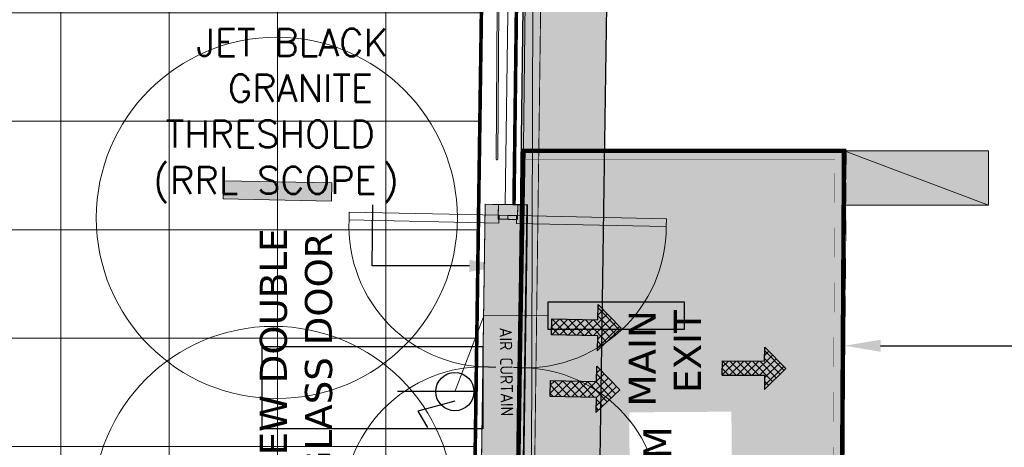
# Model space of a CAD drawing. Header units: millimetres. Extents: x 52937 to 262245, y 6619 to 63681.
# Tile 45 of 56: x 90657 to 96111, y 28099 to 30466. Entities that reach past the tile are written whole.
import ezdxf
from ezdxf.enums import TextEntityAlignment as Align

# ---------------------------------------------------------------- set-up
doc = ezdxf.new("R2010")
doc.units = ezdxf.units.MM
doc.linetypes.add('CONTINU', pattern=[0])
for name, color, linetype, lineweight in [('ACP', 8, 'Continuous', 15), ('CIRCLES', 8, 'Continuous', 0), ('COLUMN', 8, 'Continuous', 0), ('COUNTERS', 8, 'Continuous', 18), ('DOUBLE-DOORS', 8, 'Continuous', 0), ('FLOORING-WITH-HATCH', 8, 'Continuous', 20), ('GLAZING', 8, 'Continuous', 18), ('HATCH', 8, 'Continuous', 5), ('MIRROR', 8, 'Continuous', 30), ('PVC-AIR-CURTAIN', 8, 'Continuous', 0), ('RAILING', 8, 'Continuous', 9), ('SINGLE-DOORS', 8, 'Continuous', 0), ('TEXT', 8, 'Continuous', 5)]:
    doc.layers.add(name, color=color, linetype=linetype, lineweight=lineweight)
for name, color, linetype in [('ARROWS', 6, 'Continuous'), ('E-6A-RAW-POINT', 6, 'Continuous'), ('E-P D B -01', 211, 'Continuous'), ('PORTAL', 8, 'Continuous')]:
    doc.layers.add(name, color=color, linetype=linetype)
doc.styles.add('ARIAL', font='romans.shx', dxfattribs={"width": 0.8})
doc.styles.add('FIXTXT', font='iso.shx')
pattern_1 = [(270, (-10519421.813, -1781447.46), (62.5, -31.25), [0, -62.5])]

# ---------------------------------------------------------------- blocks, each defined once
blk = doc.blocks.new('STAFF')
at = {"layer": 'ARROWS'}
h = blk.add_hatch(dxfattribs=at)
h.set_pattern_fill('ANSI37', color=256, scale=50, style=0)
h.set_pattern_definition([(45, (853233.83, -315675.63), (-112.253, 112.253), []), (135, (853233.83, -315675.63), (-112.253, -112.253), [])])
h.paths.add_polyline_path([(849552, -319261), (849972, -319261), (849972, -320521), (850392, -320521), (850392, -319261), (850812, -319261), (850182, -318631)])
for p, q in [((849552, -319261), (850182, -318631)), ((850812, -319261), (850182, -318631)), ((849972, -319261), (849552, -319261)), ((849972, -320521), (849972, -319261)), ((850392, -320521), (850392, -319261)), ((850392, -319261), (850812, -319261)), ((849972, -320521), (850392, -320521))]:
    blk.add_line(p, q, dxfattribs=at)
blk = doc.blocks.new('DOORS-3')
at = {"layer": 'DOUBLE-DOORS'}
for p, q in [((102.4, 932.7), (59.3, 932.7)), ((1697.6, 932.7), (1740.7, 932.7))]:
    blk.add_line(p, q, dxfattribs=at)
for points in [[(59.3, 102.4), (102.4, 102.4), (102.4, 932.7), (59.3, 932.7)], [(1740.7, 102.4), (1697.6, 102.4), (1697.6, 932.7), (1740.7, 932.7)]]:
    blk.add_lwpolyline(points, close=True, dxfattribs=at)
for points in [[(80.9, 48.5, 0.414215), (75.5, 53.9), (59.3, 53.9), (59.3, 102.4, 0.414211), (53.9, 107.8), (0, 107.8), (0, 0), (75.5, 0, 0.414214), (80.9, 5.4)], [(1719.1, 48.5, -0.414215), (1724.5, 53.9), (1740.7, 53.9), (1740.7, 102.4, -0.414211), (1746.1, 107.8), (1800, 107.8), (1800, 0), (1724.5, 0, -0.414214), (1719.1, 5.4)]]:
    blk.add_lwpolyline(points, format="xyb", close=True, dxfattribs=at)
for centre, start, end in [((119.5, 151.2), 356.4213, 91.2528), ((1680.5, 151.2), 88.7472, 183.5787)]:
    blk.add_arc(centre, 781.7, start, end, dxfattribs=at)
blk = doc.blocks.new('EXIT-DOOR')
at = {"layer": 'HATCH', "extrusion": (-2.47742e-11, -2.40905e-09, 1)}
h = blk.add_hatch(color=256, dxfattribs=at)
h.set_gradient(color1=(132, 132, 132), color2=(76, 0, 0), one_color=1, name='INVCYLINDER')
h.paths.add_polyline_path([(10611207.9, 1813216.4), (10611205.8, 1813116.5), (10611805.7, 1813103.9), (10611807.7, 1813203.9)])
at = {"layer": 'HATCH'}
blk.add_hatch(color=256, dxfattribs=at).paths.add_polyline_path([(10612657.7, 1813085.7), (10612892.7, 1813083.3), (10612867.2, 1811279.6), (10612632.2, 1811281.3)])
at = {"layer": 'CIRCLES', "ltscale": 20}
for centre in [(10611503.6, 1813010.6, 0), (10611484.6, 1811410.3, 0)]:
    blk.add_circle(centre, 1000, dxfattribs=at)
at = {"layer": 'COLUMN', "ltscale": 400, "extrusion": (-2.47742e-11, -2.40905e-09, 1), "elevation": 0}
for points in [[(10611205.8, 1813116.5), (10611805.7, 1813103.9), (10611807.7, 1813203.9), (10611207.9, 1813216.4), (10611205.8, 1813116.5)], [(10611165.9, 1811217), (10611765.8, 1811204.4), (10611767.8, 1811304.4), (10611168, 1811316.9), (10611165.9, 1811217)]]:
    blk.add_lwpolyline(points, dxfattribs=at)
at = {"layer": 'PVC-AIR-CURTAIN', "const_width": 5}
blk.add_lwpolyline([(10612657.7, 1813085.7), (10612892.7, 1813083.3), (10612867.2, 1811279.6), (10612632.2, 1811281.3)], close=True, dxfattribs=at)
at = {"layer": 'PVC-AIR-CURTAIN', "ltscale": 500}
blk.add_lwpolyline([(10612657.7, 1813085.7), (10612632.2, 1811281.3), (10612862.2, 1811279.6), (10612887.7, 1813081.5)], close=True, dxfattribs=at)
at = {"layer": 'SINGLE-DOORS', "ltscale": 5, "extrusion": (-2.47742e-11, -2.40905e-09, 1), "rotation": 88.79579108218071}
blk.add_blockref('DOORS-3', (10612800.3, 1811282.6, 0), dxfattribs=at)
at = {"layer": 'SINGLE-DOORS', "ltscale": 5, "extrusion": (-2.47742e-11, -2.40905e-09, 1), "xscale": -1, "rotation": 268.7957910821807}
blk.add_blockref('DOORS-3', (10612692.5, 1811284.9, 0), dxfattribs=at)
at = {"layer": 'TEXT', "extrusion": (-2.47742e-11, -2.40905e-09, 1), "xscale": 0.2045743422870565, "yscale": 0.2045743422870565, "zscale": 0.2045743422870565, "rotation": 268.7957910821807}
for p in [(10682234.5, 1984917.3, 0), (10682227.3, 1984575.9, 0)]:
    blk.add_blockref('STAFF', p, dxfattribs=at)
at = {"layer": 'PVC-AIR-CURTAIN', "style": 'FIXTXT'}
blk.add_text('AIR CURTAIN', height=68.611, rotation=270.9011, dxfattribs=at).set_placement((10612775.2, 1812158.6), align=Align.MIDDLE_CENTER)
at = {"layer": 'TEXT', "insert": (10612062.2, 1812952.5), "char_height": 150, "width": 1410.432, "attachment_point": 9, "rotation": 90, "style": 'ARIAL'}
blk.add_mtext('\\pxqc,t13;{\\fVerdana|b0|i0|c0|p34;\\W1;NEW DOUBLE \\PGLASS DOOR\\P }', dxfattribs=at)
blk = doc.blocks.new('6A-RAW-POINT')
at = {"layer": 'E-6A-RAW-POINT', "flags": 128}
for points in [[(0, 0), (0, 4)], [(0.5, 1), (1.018, 2.932), (1.884, 2.432)]]:
    blk.add_lwpolyline(points, dxfattribs=at)
blk.add_lwpolyline([(-1, 1, 1), (1, 1, 1)], format="xyb", close=True, dxfattribs=at)

msp = doc.modelspace()

# ---------------------------------------------------------------- hatches: boundary and pattern name
at = {"layer": 'COLUMN'}
msp.add_hatch(color=256, dxfattribs=at).paths.add_polyline_path([(95223.6, 29439.8), (95223.6, 29739.8), (96023.6, 29739.8), (96023.6, 29439.8)])
at = {"layer": 'FLOORING-WITH-HATCH', "linetype": 'CONTINU'}
h = msp.add_hatch(dxfattribs=at)
h.set_pattern_fill('_USER', color=8, scale=600, style=0, double=1, pattern_type=0)
h.set_pattern_definition([(0, (69884.6, 45503.13), (0, 600), []), (90, (69884.6, 45503.13), (-600, 4e-14), [])])
h.paths.add_polyline_path([(87198.6, 29439.8), (86998.8, 29439.8), (86998.8, 17940.4), (82273.8, 17940.4), (82273.6, 29739.8), (82843.6, 29739.8), (82843.6, 31169.8), (85103.6, 31169.8), (85103.6, 29739.8), (87198.6, 29739.8)], flags=16)
h.paths.add_polyline_path([(71848.6, 44614.6), (72148.6, 44614.6), (72148.6, 43914.6), (71848.6, 43914.6)], flags=16)
h.paths.add_polyline_path([(77548.7, 44615.1), (77848.7, 44615.1), (77848.7, 43915.1), (77548.7, 43915.1)], flags=16)
h.paths.add_polyline_path([(83298.7, 44614.6), (83598.7, 44614.6), (83598.7, 43914.6), (83298.7, 43914.6)], flags=16)
h.paths.add_polyline_path([(83298.7, 40665.4), (83598.7, 40665.4), (83598.7, 39965.4), (83298.7, 39965.4)], flags=16)
h.paths.add_polyline_path([(77548.7, 40665.4), (77848.7, 40665.4), (77848.7, 39965.4), (77548.7, 39965.4)], flags=16)
h.paths.add_polyline_path([(71848.6, 40664.8), (72148.6, 40664.8), (72148.6, 39949.8), (71848.6, 39949.8)], flags=16)
h.paths.add_polyline_path([(77848.7, 35465.4), (77848.7, 34765.4), (77548.7, 34765.4), (77548.7, 35465.4)], flags=16)
h.paths.add_polyline_path([(83298.7, 35465.4), (83598.7, 35465.4), (83598.7, 34965.4), (83298.7, 34965.4)], flags=16)
h.paths.add_polyline_path([(77898.6, 29739.8), (77898.6, 29439.8), (77298.6, 29439.8), (77298.6, 29739.8)], flags=16)
h.paths.add_polyline_path([(72148.6, 29439.8), (71848.6, 29439.8), (71848.6, 30039.8), (72148.6, 30039.8)], flags=17)
h.paths.add_polyline_path([(68798.7, 30139.8), (69098.7, 30139.8), (69098.7, 29439.8), (68798.7, 29439.8)], flags=16)
h.paths.add_polyline_path([(86998.6, 12490.4), (86998.6, 12190.4), (86258.6, 12190.4), (86258.6, 12490.4)], flags=16)
h.paths.add_polyline_path([(71848.6, 37485.9), (71848.6, 38385.9), (73348.6, 38385.9), (73348.6, 37485.9)], flags=16)
h.paths.add_polyline_path([(70878.6, 40179.8), (71848.6, 40179.8), (71848.6, 40664.8), (72148.6, 40664.8), (72148.6, 39949.8), (70878.6, 39954.7), (68248.8, 39964.8), (68248.4, 35415.8), (71548.6, 35416), (72448.6, 35360.9), (72148.6, 35360.9), (72148.6, 34865.4), (71848.6, 34865.4), (71848.6, 35214.8), (65167.2, 35214.8), (67766.7, 29589.6), (74943.8, 29589.6), (74943.8, 26014.8), (76373.6, 26014.8), (76373.6, 26164.8), (76877.5, 26164.8), (76873.6, 23664.8), (76823.6, 23664.8), (76823.6, 20520.3), (76873.6, 20520.3), (76873.6, 19920.3), (76823.6, 19920.3), (76823.6, 16651.8), (78576, 15414), (78635.5, 15498), (79043.6, 15209.1), (78986.7, 15128.8), (82255.2, 12815.3), (82314.1, 12898.4), (82640.6, 12667.3), (82582, 12584.5), (86437.3, 9861.3), (86493.1, 9940.1), (86819.5, 9709), (86766.6, 9634.1), (90398.8, 7063.1), (90422.8, 7097.1), (90708.6, 6895.2), (90708.6, 12429.7), (92958.6, 12429.7), (93254.1, 33285.6), (86771.8, 33285.2), (86771.8, 45844.8), (69885.3, 45503.5), (69885.8, 42889.8), (70878.6, 42889.8)])
at = {"layer": 'HATCH'}
h = msp.add_hatch(dxfattribs=at)
h.set_pattern_fill('DOTS', color=256, scale=1000, angle=270)
h.set_pattern_definition(pattern_1)
h.paths.add_polyline_path([(93375.7, 25022.5), (93483.4, 33435.9), (93950.7, 33429), (93825.8, 25022.5)])
h = msp.add_hatch(dxfattribs=at)
h.set_pattern_fill('DOTS', color=256, scale=1000, angle=270)
h.set_pattern_definition(pattern_1)
h.paths.add_polyline_path([(93375.7, 25022.5), (93483.4, 33435.9), (93950.7, 33429), (93825.8, 25022.5)])
h = msp.add_hatch(color=256, dxfattribs=at)
h.dxf.hatch_style = 1
h.paths.add_polyline_path([(95188.7, 23990.4), (93361.3, 24016.8), (93433.4, 29739.8), (93488.4, 29739.8), (95228.6, 29739.8), (95238.6, 29736.1)])

# ---------------------------------------------------------------- linework, layer by layer
at = {"layer": 'ACP', "ltscale": 300}
msp.add_arc((-16616.5, 30102.8), 113832.9, 351.068438, 5.056296, dxfattribs=at)
at = {"layer": 'ARROWS'}
for points in [[(93148.2, 29103.5), (92609.2, 29103.5), (92613.2, 29441)], [(95425.7, 28661.2), (97624.2, 28661.2)]]:
    msp.add_lwpolyline(points, dxfattribs=at)
for points in [[(93148.2, 29136.9), (93348.2, 29103.5), (93148.2, 29070.2)], [(95425.7, 28627.9), (95225.7, 28661.2), (95425.7, 28694.5)]]:
    msp.add_solid(points, dxfattribs=at)
at = {"layer": 'COLUMN'}
msp.add_line((95223.6, 29739.8), (96023.6, 29439.8), dxfattribs=at)
msp.add_line((95223.6, 29739.8), (96023.6, 29439.8), dxfattribs=at)
msp.add_lwpolyline([(95223.6, 29439.8), (95223.6, 29739.8), (96023.6, 29739.8), (96023.6, 29439.8)], close=True, dxfattribs=at)
at = {"layer": 'COUNTERS'}
msp.add_line((93511.1, 35235.4), (93451.3, 12444.7), dxfattribs=at)
at = {"layer": 'E-6A-RAW-POINT'}
msp.add_lwpolyline([(92001, 28656.6), (93223.2, 28656.6), (93223.2, 28201.5), (92001, 28201.5)], close=True, dxfattribs=at)
at = {"layer": 'E-P D B -01', "color": 2, "linetype": 'ByBlock', "extrusion": (1.94853e-08, -4.72426e-08, 1), "elevation": 0}
msp.add_lwpolyline([(94339.4, 28903.4), (93583.4, 28903.4), (93583.4, 28752.4), (94339.4, 28752.4)], close=True, dxfattribs=at)
at = {"layer": 'E-P D B -01', "color": 2, "linetype": 'ByBlock', "const_width": 5, "elevation": 0}
msp.add_lwpolyline([(93067.8, 28407.6), (93228.8, 28827.9), (93583.4, 28827.9)], dxfattribs=at)
at = {"layer": 'FLOORING-WITH-HATCH', "color": 8, "linetype": 'Continuous', "const_width": 20}
msp.add_lwpolyline([(86771.8, 45844.8), (86771.8, 33285.2), (93254.1, 33285.6), (92958.6, 12429.7)], dxfattribs=at)
at = {"layer": 'GLAZING'}
msp.add_lwpolyline([(93443.7, 29443.1), (93487.4, 33135.3), (93398.5, 33135.3), (93346.8, 29444.8)], close=True, dxfattribs=at)
at = {"layer": 'GLAZING', "const_width": 20}
msp.add_lwpolyline([(93441.1, 33135.3), (93395.2, 29443.9)], dxfattribs=at)
at = {"layer": 'HATCH'}
msp.add_lwpolyline([(93305.6, 29693.7), (93327.2, 33092, 1), (93318.4, 33092.1), (93296.8, 29693.8, 1)], format="xyb", close=True, dxfattribs=at)
at = {"layer": 'HATCH', "ltscale": 2000}
msp.add_arc((-16604.8, 30101.8), 113221.1, 351.020284, 2.598755, dxfattribs=at)
at = {"layer": 'MIRROR', "ltscale": 0.001, "const_width": 5}
msp.add_lwpolyline([(93577.5, 33182.1), (93474.3, 25270.6)], dxfattribs=at)
at = {"layer": 'PORTAL'}
msp.add_lwpolyline([(93375.7, 25022.5), (93483.4, 33435.9), (93950.7, 33429), (93825.8, 25022.5)], close=True, dxfattribs=at)
msp.add_lwpolyline([(93375.7, 25022.5), (93483.4, 33435.9), (93950.7, 33429), (93825.8, 25022.5)], close=True, dxfattribs=at)

# ---------------------------------------------------------------- block references
at = {"xscale": -0.1857422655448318, "yscale": 0.1857422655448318, "zscale": 0.1857422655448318, "rotation": 269.6806557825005}
msp.add_blockref('STAFF', (153202.4, -129706.2, 0), dxfattribs=at)
at = {"layer": 'E-6A-RAW-POINT', "extrusion": (6.41588e-20, -4.264e-08, 1), "xscale": -105.9440865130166, "yscale": 105.9440865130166, "zscale": 105.9440865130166, "rotation": 90}
msp.add_blockref('6A-RAW-POINT', (93173.7, 28407.6, 0), dxfattribs=at)

# ---------------------------------------------------------------- texts
at = {"layer": 'TEXT', "style": 'ARIAL'}
for s, p in [('JET BLACK', (91635.9, 30264.5)), ('GRANITE', (91810.2, 30011.7)), ('THRESHOLD', (91465.7, 29758.6)), ('(', (91396.2, 29501.9)), (')', (92666.5, 29501.9)), ('RRL SCOPE', (91489.9, 29501.9))]:
    msp.add_text(s, height=150, dxfattribs=at).set_placement(p)
at = {"layer": 'TEXT', "insert": (94030.1, 28552.7), "char_height": 150, "width": 610.365, "attachment_point": 2, "rotation": 90, "style": 'ARIAL'}
msp.add_mtext('\\pxqr;{\\fVerdana|b0|i0|c0|p34;\\W1;\\C7; MAIN\\PEXIT}', dxfattribs=at)

# ---------------------------------------------------------------- next in the draw order: texts
at = {"layer": 'TEXT', "insert": (94118.9, 27029.5), "char_height": 154.305, "width": 2373.323, "attachment_point": 2, "rotation": 90.3612, "style": 'ARIAL', "bg_fill": 2}
msp.add_mtext('\\pxqc;{\\fVerdana|b0|i0|c0|p34;\\W1;PROPOSED PLATFORM \\P@450MM HT.}', dxfattribs=at)

# ---------------------------------------------------------------- next in the draw order: linework, layer by layer
at = {"layer": 'COLUMN', "const_width": 25}
msp.add_lwpolyline([(95188.7, 23990.4), (93361.3, 24016.8), (93428.3, 28646.5), (93447.2, 29739.8), (95223.6, 29739.8), (95223.6, 29739.8)], close=True, dxfattribs=at)
at = {"layer": 'RAILING', "const_width": 1}
for points in [[(93446.4, 29739.8), (95223.6, 29739.8), (95188.6, 23990.8)], [(93446.4, 29739.8), (95239, 29739.8), (95188.6, 23990.4)], [(93446.4, 29689.8), (95173.3, 29689.8), (95138.6, 23991.1)]]:
    msp.add_lwpolyline(points, dxfattribs=at)

# ---------------------------------------------------------------- next in the draw order: block references
at = {"layer": 'SINGLE-DOORS'}
msp.add_blockref('EXIT-DOOR', (-10519421.8, -1783641.6), dxfattribs=at)

doc.saveas('drawing.dxf')
